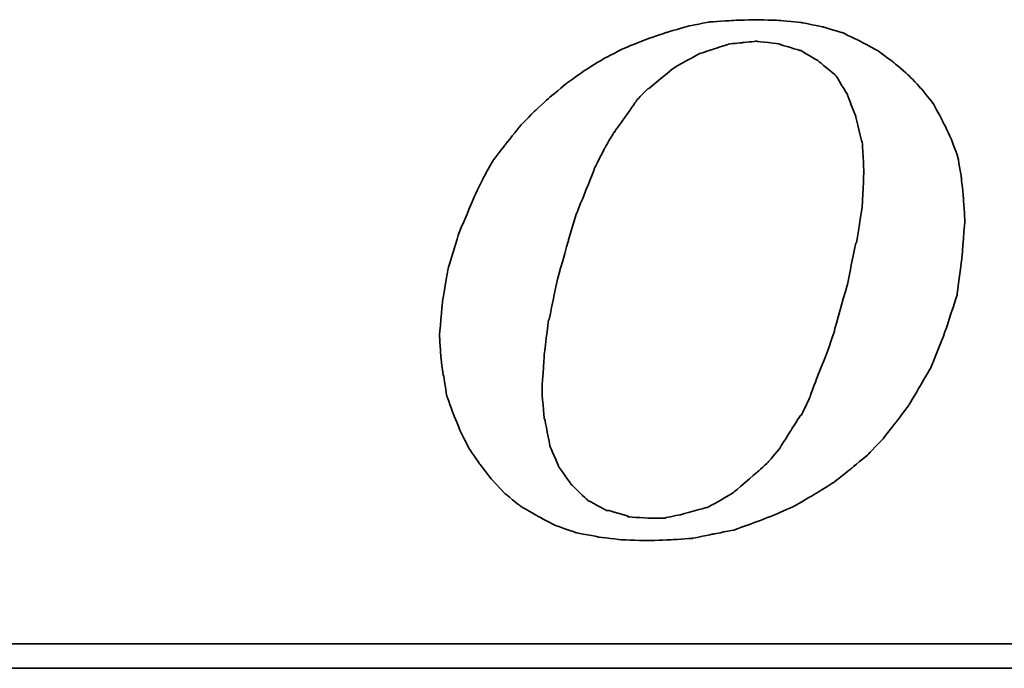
# Model space of a CAD drawing. Header units: millimetres. Extents: x 276 to 566, y 302 to 406.
# Tile 36 of 53: x 500.15 to 503.63, y 333.03 to 335.31. Entities that reach past the tile are written whole.
import ezdxf

# ---------------------------------------------------------------- set-up
doc = ezdxf.new("R2010")
doc.units = ezdxf.units.MM
doc.layers.add('DIM', color=4, linetype='Continuous')
doc.layers.add('layer 1', color=7, linetype='Continuous')

# ---------------------------------------------------------------- blocks, each defined once
blk = doc.blocks.new('TBI MOTION logo(完整正式版)')
at = {"layer": 'layer 1', "color": 22, "lineweight": 35}
for points, knots in [([(-11.34375, -6.98375), (-11.34375, -6.98375), (-10.91375, -7.43875), (-10.91375, -7.43875), (-10.91375, -7.43875), (-10.91375, -7.43875), (-10.38625, -7.87125), (-10.38625, -7.87125), (-10.38625, -7.87125), (-10.38625, -7.87125), (-9.81125, -8.20375), (-9.81125, -8.20375), (-9.81125, -8.20375), (-9.81125, -8.20375), (-9.21125, -8.51875), (-9.21125, -8.51875), (-9.21125, -8.51875), (-9.21125, -8.51875), (-8.51625, -8.75875), (-8.51625, -8.75875), (-8.51625, -8.75875), (-8.51625, -8.75875), (-7.77125, -8.90375), (-7.77125, -8.90375), (-7.77125, -8.90375), (-7.77125, -8.90375), (-6.97875, -8.99875), (-6.97875, -8.99875), (-6.97875, -8.99875), (-6.97875, -8.99875), (-6.14125, -9.02375), (-6.14125, -9.02375), (-6.14125, -9.02375), (-6.14125, -9.02375), (-5.37125, -8.99875), (-5.37125, -8.99875), (-5.37125, -8.99875), (-5.37125, -8.99875), (-4.65375, -8.94875), (-4.65375, -8.94875), (-4.65375, -8.94875), (-4.65375, -8.94875), (-3.93375, -8.80625), (-3.93375, -8.80625), (-3.93375, -8.80625), (-3.93375, -8.80625), (-3.21375, -8.66375), (-3.21375, -8.66375), (-3.21375, -8.66375), (-3.21375, -8.66375), (-2.49375, -8.39875), (-2.49375, -8.39875), (-2.49375, -8.39875), (-2.49375, -8.39875), (-1.79875, -8.13375), (-1.79875, -8.13375), (-1.79875, -8.13375), (-1.79875, -8.13375), (-1.17375, -7.84375), (-1.17375, -7.84375), (-1.17375, -7.84375), (-1.17375, -7.84375), (-0.52375, -7.46375), (-0.52375, -7.46375), (-0.52375, -7.46375), (-0.52375, -7.46375), (0.10124, -7.07875), (0.10124, -7.07875), (0.10124, -7.07875), (0.10124, -7.07875), (0.67625, -6.62375), (0.67625, -6.62375), (0.67625, -6.62375), (0.67625, -6.62375), (1.24874, -6.14375), (1.24874, -6.14375), (1.24874, -6.14375), (1.24874, -6.14375), (1.72874, -5.64125), (1.72874, -5.64125), (1.72874, -5.64125), (1.72874, -5.64125), (2.18624, -5.06375), (2.18624, -5.06375), (2.18624, -5.06375), (2.18624, -5.06375), (2.61625, -4.48874), (2.61625, -4.48874), (2.61625, -4.48874), (2.61625, -4.48874), (3.00125, -3.83874), (3.00125, -3.83874), (3.00125, -3.83874), (3.00125, -3.83874), (3.36124, -3.21374), (3.36124, -3.21374), (3.36124, -3.21374), (3.36124, -3.21374), (3.84374, -1.99125), (3.84374, -1.99125), (3.84374, -1.99125), (3.84374, -1.99125), (4.22625, -0.81875), (4.22625, -0.81875), (4.22625, -0.81875), (4.22625, -0.81875), (4.39125, 0.45624), (4.39125, 0.45624), (4.39125, 0.45624), (4.39125, 0.45624), (4.48874, 1.70124), (4.48874, 1.70124), (4.48874, 1.70124), (4.48874, 1.70124), (4.43874, 2.44625), (4.43874, 2.44625), (4.43874, 2.44625), (4.43874, 2.44625), (4.36874, 3.14125), (4.36874, 3.14125), (4.36874, 3.14125), (4.36874, 3.14125), (4.25125, 3.81125), (4.25125, 3.81125), (4.25125, 3.81125), (4.25125, 3.81125), (4.03124, 4.41125), (4.03124, 4.41125), (4.03124, 4.41125), (4.03124, 4.41125), (3.74374, 5.01125), (3.74374, 5.01125), (3.74374, 5.01125), (3.74374, 5.01125), (3.43124, 5.58875), (3.43124, 5.58875), (3.43124, 5.58875), (3.43124, 5.58875), (3.02625, 6.09125), (3.02625, 6.09125), (3.02625, 6.09125), (3.02625, 6.09125), (2.59374, 6.54875), (2.59374, 6.54875), (2.59374, 6.54875), (2.59374, 6.54875), (2.09124, 6.98125), (2.09124, 6.98125), (2.09124, 6.98125), (2.09124, 6.98125), (1.56124, 7.36625), (1.56124, 7.36625), (1.56124, 7.36625), (1.56124, 7.36625), (0.98624, 7.67625), (0.98624, 7.67625), (0.98624, 7.67625), (0.98624, 7.67625), (0.38624, 7.96375), (0.38624, 7.96375), (0.38624, 7.96375), (0.38624, 7.96375), (-0.25875, 8.15625), (-0.25875, 8.15625), (-0.25875, 8.15625), (-0.25875, 8.15625), (-0.98125, 8.30125), (-0.98125, 8.30125), (-0.98125, 8.30125), (-0.98125, 8.30125), (-1.70124, 8.37125), (-1.70124, 8.37125), (-1.70124, 8.37125), (-1.70124, 8.37125), (-2.49375, 8.39624), (-2.49375, 8.39624), (-2.49375, 8.39624), (-2.49375, 8.39624), (-3.28625, 8.37125), (-3.28625, 8.37125), (-3.28625, 8.37125), (-3.28625, 8.37125), (-4.05125, 8.32125), (-4.05125, 8.32125), (-4.05125, 8.32125), (-4.05125, 8.32125), (-4.77375, 8.18125), (-4.77375, 8.18125), (-4.77375, 8.18125), (-4.77375, 8.18125), (-5.51625, 7.96375), (-5.51625, 7.96375), (-5.51625, 7.96375), (-5.51625, 7.96375), (-6.21125, 7.72625), (-6.21125, 7.72625), (-6.21125, 7.72625), (-6.21125, 7.72625), (-6.92875, 7.43625), (-6.92875, 7.43625), (-6.92875, 7.43625), (-6.92875, 7.43625), (-7.57875, 7.10125), (-7.57875, 7.10125), (-7.57875, 7.10125), (-7.57875, 7.10125), (-8.24875, 6.69125), (-8.24875, 6.69125), (-8.24875, 6.69125), (-8.24875, 6.69125), (-8.84875, 6.26125), (-8.84875, 6.26125), (-8.84875, 6.26125), (-8.84875, 6.26125), (-9.42625, 5.78125), (-9.42625, 5.78125), (-9.42625, 5.78125), (-9.42625, 5.78125), (-9.95375, 5.30125), (-9.95375, 5.30125), (-9.95375, 5.30125), (-9.95375, 5.30125), (-10.43375, 4.79624), (-10.43375, 4.79624), (-10.43375, 4.79624), (-10.43375, 4.79624), (-10.88875, 4.22125), (-10.88875, 4.22125), (-10.88875, 4.22125), (-10.88875, 4.22125), (-11.29875, 3.69375), (-11.29875, 3.69375), (-11.29875, 3.69375), (-11.29875, 3.69375), (-11.63375, 3.09125), (-11.63375, 3.09125), (-11.63375, 3.09125), (-11.63375, 3.09125), (-11.91875, 2.49625), (-11.91875, 2.49625), (-11.91875, 2.49625), (-11.91875, 2.49625), (-12.44875, 1.24625), (-12.44875, 1.24625), (-12.44875, 1.24625), (-12.44875, 1.24625), (-12.80875, 0.06874), (-12.80875, 0.06874), (-12.80875, 0.06874), (-12.80875, 0.06874), (-12.99875, -1.07875), (-12.99875, -1.07875), (-12.99875, -1.07875), (-12.99875, -1.07875), (-13.09375, -2.18375), (-13.09375, -2.18375), (-13.09375, -2.18375), (-13.09375, -2.18375), (-13.04875, -2.85375), (-13.04875, -2.85375), (-13.04875, -2.85375), (-13.04875, -2.85375), (-12.97375, -3.50375), (-12.97375, -3.50375), (-12.97375, -3.50375), (-12.97375, -3.50375), (-12.95375, -3.50375), (-12.95375, -3.50375), (-12.95375, -3.50375), (-12.95375, -3.50375), (-12.85375, -4.17375), (-12.85375, -4.17375), (-12.85375, -4.17375), (-12.85375, -4.17375), (-12.63875, -4.77624), (-12.63875, -4.77624), (-12.63875, -4.77624), (-12.63875, -4.77624), (-12.39875, -5.35125), (-12.39875, -5.35125), (-12.39875, -5.35125), (-12.39875, -5.35125), (-12.11375, -5.92875), (-12.11375, -5.92875), (-12.11375, -5.92875), (-12.11375, -5.92875), (-11.75375, -6.45375), (-11.75375, -6.45375), (-11.75375, -6.45375), (-11.75375, -6.45375), (-11.34375, -6.98375), (-11.34375, -6.98375)], [0, 0, 0, 0, 0.01369863, 0.01369863, 0.01369863, 0.01369864, 0.02739726, 0.02739726, 0.02739726, 0.02739727, 0.04109589, 0.04109589, 0.04109589, 0.0410959, 0.05479452, 0.05479452, 0.05479452, 0.05479453, 0.06849315, 0.06849315, 0.06849315, 0.06849316, 0.08219178, 0.08219178, 0.08219178, 0.08219179, 0.09589041, 0.09589041, 0.09589041, 0.09589042, 0.10958904, 0.10958904, 0.10958904, 0.10958905, 0.12328767, 0.12328767, 0.12328767, 0.12328768, 0.1369863, 0.1369863, 0.1369863, 0.13698631, 0.15068493, 0.15068493, 0.15068493, 0.15068494, 0.16438356, 0.16438356, 0.16438356, 0.16438357, 0.17808219, 0.17808219, 0.17808219, 0.1780822, 0.19178082, 0.19178082, 0.19178082, 0.19178083, 0.20547945, 0.20547945, 0.20547945, 0.20547946, 0.21917808, 0.21917808, 0.21917808, 0.21917809, 0.23287671, 0.23287671, 0.23287671, 0.23287672, 0.24657534, 0.24657534, 0.24657534, 0.24657535, 0.26027397, 0.26027397, 0.26027397, 0.26027398, 0.2739726, 0.2739726, 0.2739726, 0.27397261, 0.28767123, 0.28767123, 0.28767123, 0.28767124, 0.30136986, 0.30136986, 0.30136986, 0.30136987, 0.31506849, 0.31506849, 0.31506849, 0.3150685, 0.32876712, 0.32876712, 0.32876712, 0.32876713, 0.34246575, 0.34246575, 0.34246575, 0.34246576, 0.35616438, 0.35616438, 0.35616438, 0.35616439, 0.36986301, 0.36986301, 0.36986301, 0.36986302, 0.38356164, 0.38356164, 0.38356164, 0.38356165, 0.39726027, 0.39726027, 0.39726027, 0.39726028, 0.4109589, 0.4109589, 0.4109589, 0.41095891, 0.42465753, 0.42465753, 0.42465753, 0.42465754, 0.43835616, 0.43835616, 0.43835616, 0.43835617, 0.45205479, 0.45205479, 0.45205479, 0.4520548, 0.46575342, 0.46575342, 0.46575342, 0.46575343, 0.47945205, 0.47945205, 0.47945205, 0.47945206, 0.49315068, 0.49315068, 0.49315068, 0.49315069, 0.50684932, 0.50684932, 0.50684932, 0.50684933, 0.52054795, 0.52054795, 0.52054795, 0.52054796, 0.53424658, 0.53424658, 0.53424658, 0.53424659, 0.54794521, 0.54794521, 0.54794521, 0.54794522, 0.56164384, 0.56164384, 0.56164384, 0.56164385, 0.57534247, 0.57534247, 0.57534247, 0.57534248, 0.5890411, 0.5890411, 0.5890411, 0.58904111, 0.60273973, 0.60273973, 0.60273973, 0.60273974, 0.61643836, 0.61643836, 0.61643836, 0.61643837, 0.63013699, 0.63013699, 0.63013699, 0.630137, 0.64383562, 0.64383562, 0.64383562, 0.64383563, 0.65753425, 0.65753425, 0.65753425, 0.65753426, 0.67123288, 0.67123288, 0.67123288, 0.67123289, 0.68493151, 0.68493151, 0.68493151, 0.68493152, 0.69863014, 0.69863014, 0.69863014, 0.69863015, 0.71232877, 0.71232877, 0.71232877, 0.71232878, 0.7260274, 0.7260274, 0.7260274, 0.72602741, 0.73972603, 0.73972603, 0.73972603, 0.73972604, 0.75342466, 0.75342466, 0.75342466, 0.75342467, 0.76712329, 0.76712329, 0.76712329, 0.7671233, 0.78082192, 0.78082192, 0.78082192, 0.78082193, 0.79452055, 0.79452055, 0.79452055, 0.79452056, 0.80821918, 0.80821918, 0.80821918, 0.80821919, 0.82191781, 0.82191781, 0.82191781, 0.82191782, 0.83561644, 0.83561644, 0.83561644, 0.83561645, 0.84931507, 0.84931507, 0.84931507, 0.84931508, 0.8630137, 0.8630137, 0.8630137, 0.86301371, 0.87671233, 0.87671233, 0.87671233, 0.87671234, 0.89041096, 0.89041096, 0.89041096, 0.89041097, 0.90410959, 0.90410959, 0.90410959, 0.9041096, 0.91780822, 0.91780822, 0.91780822, 0.91780823, 0.93150685, 0.93150685, 0.93150685, 0.93150686, 0.94520548, 0.94520548, 0.94520548, 0.94520549, 0.95890411, 0.95890411, 0.95890411, 0.95890412, 0.97260274, 0.97260274, 0.97260274, 0.97260275, 0.98630137, 0.98630137, 0.98630137, 0.98630138, 1, 1, 1, 1]), ([(-8.77875, 1.03124), (-8.77875, 1.03124), (-8.51625, 1.89625), (-8.51625, 1.89625), (-8.51625, 1.89625), (-8.51625, 1.89625), (-8.20375, 2.66375), (-8.20375, 2.66375), (-8.20375, 2.66375), (-8.20375, 2.66375), (-7.91625, 3.38125), (-7.91625, 3.38125), (-7.91625, 3.38125), (-7.91625, 3.38125), (-7.91625, 3.40624), (-7.91625, 3.40624), (-7.91625, 3.40624), (-7.91625, 3.40624), (-7.57875, 4.07624), (-7.57875, 4.07624), (-7.57875, 4.07624), (-7.57875, 4.07624), (-7.24375, 4.65125), (-7.24375, 4.65125), (-7.24375, 4.65125), (-7.24375, 4.65125), (-7.21875, 4.65125), (-7.21875, 4.65125), (-7.21875, 4.65125), (-7.21875, 4.65125), (-7.21875, 4.67624), (-7.21875, 4.67624), (-7.21875, 4.67624), (-7.21875, 4.67624), (-6.83625, 5.20375), (-6.83625, 5.20375), (-6.83625, 5.20375), (-6.83625, 5.20375), (-6.49875, 5.68625), (-6.49875, 5.68625), (-6.49875, 5.68625), (-6.49875, 5.68625), (-6.49875, 5.70625), (-6.49875, 5.70625), (-6.49875, 5.70625), (-6.49875, 5.70625), (-6.11625, 6.09125), (-6.11625, 6.09125), (-6.11625, 6.09125), (-6.11625, 6.09125), (-6.09125, 6.09125), (-6.09125, 6.09125), (-6.09125, 6.09125), (-6.09125, 6.09125), (-5.27375, 6.76625), (-5.27375, 6.76625), (-5.27375, 6.76625), (-5.27375, 6.76625), (-5.24875, 6.76625), (-5.24875, 6.76625), (-5.24875, 6.76625), (-5.24875, 6.76625), (-5.24875, 6.78625), (-5.24875, 6.78625), (-5.24875, 6.78625), (-5.24875, 6.78625), (-4.38875, 7.26624), (-4.38875, 7.26624), (-4.38875, 7.26624), (-4.38875, 7.26624), (-4.36125, 7.26624), (-4.36125, 7.26624), (-4.36125, 7.26624), (-4.36125, 7.26624), (-3.93375, 7.41125), (-3.93375, 7.41125), (-3.93375, 7.41125), (-3.93375, 7.41125), (-3.47375, 7.55625), (-3.47375, 7.55625), (-3.47375, 7.55625), (-3.47375, 7.55625), (-3.45375, 7.55625), (-3.45375, 7.55625), (-3.45375, 7.55625), (-3.45375, 7.55625), (-3.42875, 7.58124), (-3.42875, 7.58124), (-3.42875, 7.58124), (-3.42875, 7.58124), (-2.97375, 7.62625), (-2.97375, 7.62625), (-2.97375, 7.62625), (-2.97375, 7.62625), (-2.49375, 7.67625), (-2.49375, 7.67625), (-2.49375, 7.67625), (-2.49375, 7.67625), (-2.46875, 7.67625), (-2.46875, 7.67625), (-2.46875, 7.67625), (-2.46875, 7.67625), (-1.70124, 7.58124), (-1.70124, 7.58124), (-1.70124, 7.58124), (-1.70124, 7.58124), (-1.67875, 7.55625), (-1.67875, 7.55625), (-1.67875, 7.55625), (-1.67875, 7.55625), (-1.65375, 7.55625), (-1.65375, 7.55625), (-1.65375, 7.55625), (-1.65375, 7.55625), (-1.03125, 7.36625), (-1.03125, 7.36625), (-1.03125, 7.36625), (-1.03125, 7.36625), (-1.00625, 7.36625), (-1.00625, 7.36625), (-1.00625, 7.36625), (-1.00625, 7.36625), (-0.43124, 7.02624), (-0.43124, 7.02624), (-0.43124, 7.02624), (-0.43124, 7.02624), (-0.40625, 7.00624), (-0.40625, 7.00624), (-0.40625, 7.00624), (-0.40625, 7.00624), (0.12124, 6.57124), (0.12124, 6.57124), (0.12124, 6.57124), (0.12124, 6.57124), (0.14624, 6.54875), (0.14624, 6.54875), (0.14624, 6.54875), (0.14624, 6.54875), (0.17124, 6.52375), (0.17124, 6.52375), (0.17124, 6.52375), (0.17124, 6.52375), (0.55625, 5.89875), (0.55625, 5.89875), (0.55625, 5.89875), (0.55625, 5.89875), (0.55625, 5.87625), (0.55625, 5.87625), (0.55625, 5.87625), (0.55625, 5.87625), (0.84124, 5.15625), (0.84124, 5.15625), (0.84124, 5.15625), (0.84124, 5.15625), (0.84124, 5.13125), (0.84124, 5.13125), (0.84124, 5.13125), (0.84124, 5.13125), (1.03624, 4.31875), (1.03624, 4.31875), (1.03624, 4.31875), (1.03624, 4.31875), (1.05624, 4.31875), (1.05624, 4.31875), (1.05624, 4.31875), (1.05624, 4.31875), (1.05624, 4.29125), (1.05624, 4.29125), (1.05624, 4.29125), (1.05624, 4.29125), (1.10625, 3.33125), (1.10625, 3.33125), (1.10625, 3.33125), (1.10625, 3.33125), (1.10625, 3.30875), (1.10625, 3.30875), (1.10625, 3.30875), (1.10625, 3.30875), (1.05624, 2.20624), (1.05624, 2.20624), (1.05624, 2.20624), (1.05624, 2.20624), (1.05624, 2.18124), (1.05624, 2.18124), (1.05624, 2.18124), (1.05624, 2.18124), (0.86624, 0.93624), (0.86624, 0.93624), (0.86624, 0.93624), (0.86624, 0.93624), (0.84124, 0.93624), (0.84124, 0.93624), (0.84124, 0.93624), (0.84124, 0.93624), (0.55625, -0.45874), (0.55625, -0.45874), (0.55625, -0.45874), (0.55625, -0.45874), (0.12124, -1.99125), (0.12124, -1.99125), (0.12124, -1.99125), (0.12124, -1.99125), (0.12124, -2.01874), (0.12124, -2.01874), (0.12124, -2.01874), (0.12124, -2.01874), (-0.13874, -2.78375), (-0.13874, -2.78375), (-0.13874, -2.78375), (-0.13874, -2.78375), (-0.43124, -3.50375), (-0.43124, -3.50375), (-0.43124, -3.50375), (-0.43124, -3.50375), (-0.69375, -4.19875), (-0.69375, -4.19875), (-0.69375, -4.19875), (-0.69375, -4.19875), (-0.69375, -4.22375), (-0.69375, -4.22375), (-0.69375, -4.22375), (-0.69375, -4.22375), (-0.98125, -4.82374), (-0.98125, -4.82374), (-0.98125, -4.82374), (-0.98125, -4.82374), (-1.00625, -4.82374), (-1.00625, -4.82374), (-1.00625, -4.82374), (-1.00625, -4.82374), (-1.33875, -5.35125), (-1.33875, -5.35125), (-1.33875, -5.35125), (-1.33875, -5.35125), (-1.67875, -5.87875), (-1.67875, -5.87875), (-1.67875, -5.87875), (-1.67875, -5.87875), (-1.67875, -5.90375), (-1.67875, -5.90375), (-1.67875, -5.90375), (-1.67875, -5.90375), (-2.05875, -6.35875), (-2.05875, -6.35875), (-2.05875, -6.35875), (-2.05875, -6.35875), (-2.08375, -6.38375), (-2.08375, -6.38375), (-2.08375, -6.38375), (-2.08375, -6.38375), (-2.46875, -6.74375), (-2.46875, -6.74375), (-2.46875, -6.74375), (-2.46875, -6.74375), (-3.25875, -7.41625), (-3.25875, -7.41625), (-3.25875, -7.41625), (-3.25875, -7.41625), (-3.28625, -7.43875), (-3.28625, -7.43875), (-3.28625, -7.43875), (-3.28625, -7.43875), (-4.12375, -7.91875), (-4.12375, -7.91875), (-4.12375, -7.91875), (-4.12375, -7.91875), (-4.14875, -7.91875), (-4.14875, -7.91875), (-4.14875, -7.91875), (-4.14875, -7.91875), (-4.17125, -7.91875), (-4.17125, -7.91875), (-4.17125, -7.91875), (-4.17125, -7.91875), (-5.03375, -8.15875), (-5.03375, -8.15875), (-5.03375, -8.15875), (-5.03375, -8.15875), (-5.51625, -8.25625), (-5.51625, -8.25625), (-5.51625, -8.25625), (-5.51625, -8.25625), (-5.54125, -8.27875), (-5.54125, -8.27875), (-5.54125, -8.27875), (-5.54125, -8.27875), (-5.56375, -8.27875), (-5.56375, -8.27875), (-5.56375, -8.27875), (-5.56375, -8.27875), (-5.99625, -8.27875), (-5.99625, -8.27875), (-5.99625, -8.27875), (-5.99625, -8.27875), (-6.76375, -8.23125), (-6.76375, -8.23125), (-6.76375, -8.23125), (-6.76375, -8.23125), (-6.78875, -8.23125), (-6.78875, -8.23125), (-6.78875, -8.23125), (-6.78875, -8.23125), (-6.78875, -8.20375), (-6.78875, -8.20375), (-6.78875, -8.20375), (-6.78875, -8.20375), (-7.45875, -8.01375), (-7.45875, -8.01375), (-7.45875, -8.01375), (-7.45875, -8.01375), (-7.48375, -8.01375), (-7.48375, -8.01375), (-7.48375, -8.01375), (-7.48375, -8.01375), (-7.50875, -8.01375), (-7.50875, -8.01375), (-7.50875, -8.01375), (-7.50875, -8.01375), (-8.13125, -7.67875), (-8.13125, -7.67875), (-8.13125, -7.67875), (-8.13125, -7.67875), (-8.15625, -7.65375), (-8.15625, -7.65375), (-8.15625, -7.65375), (-8.15625, -7.65375), (-8.65875, -7.17375), (-8.65875, -7.17375), (-8.65875, -7.17375), (-8.65875, -7.17375), (-8.68375, -7.14875), (-8.68375, -7.14875), (-8.68375, -7.14875), (-8.68375, -7.14875), (-9.08875, -6.57375), (-9.08875, -6.57375), (-9.08875, -6.57375), (-9.08875, -6.57375), (-9.11375, -6.54875), (-9.11375, -6.54875), (-9.11375, -6.54875), (-9.11375, -6.54875), (-9.11375, -6.52875), (-9.11375, -6.52875), (-9.11375, -6.52875), (-9.11375, -6.52875), (-9.40375, -5.85375), (-9.40375, -5.85375), (-9.40375, -5.85375), (-9.40375, -5.85375), (-9.40375, -5.82875), (-9.40375, -5.82875), (-9.40375, -5.82875), (-9.40375, -5.82875), (-9.56875, -4.96875), (-9.56875, -4.96875), (-9.56875, -4.96875), (-9.56875, -4.96875), (-9.59375, -4.94375), (-9.59375, -4.94375), (-9.59375, -4.94375), (-9.59375, -4.94375), (-9.66375, -4.03375), (-9.66375, -4.03375), (-9.66375, -4.03375), (-9.66375, -4.03375), (-9.66375, -4.00875), (-9.66375, -4.00875), (-9.66375, -4.00875), (-9.66375, -4.00875), (-9.59375, -2.85375), (-9.59375, -2.85375), (-9.59375, -2.85375), (-9.59375, -2.85375), (-9.45125, -1.65875), (-9.45125, -1.65875), (-9.45125, -1.65875), (-9.45125, -1.65875), (-9.42625, -1.63375), (-9.42625, -1.63375), (-9.42625, -1.63375), (-9.42625, -1.63375), (-9.16125, -0.33875), (-9.16125, -0.33875), (-9.16125, -0.33875), (-9.16125, -0.33875), (-8.77875, 1.00624), (-8.77875, 1.00624), (-8.77875, 1.00624), (-8.77875, 1.00624), (-8.77875, 1.03124), (-8.77875, 1.03124)], [0, 0, 0, 0, 0.01020408, 0.01020408, 0.01020408, 0.01020409, 0.02040816, 0.02040816, 0.02040816, 0.02040817, 0.03061224, 0.03061224, 0.03061224, 0.03061225, 0.04081633, 0.04081633, 0.04081633, 0.04081634, 0.05102041, 0.05102041, 0.05102041, 0.05102042, 0.06122449, 0.06122449, 0.06122449, 0.0612245, 0.07142857, 0.07142857, 0.07142857, 0.07142858, 0.08163265, 0.08163265, 0.08163265, 0.08163266, 0.09183673, 0.09183673, 0.09183673, 0.09183674, 0.10204082, 0.10204082, 0.10204082, 0.10204083, 0.1122449, 0.1122449, 0.1122449, 0.11224491, 0.12244898, 0.12244898, 0.12244898, 0.12244899, 0.13265306, 0.13265306, 0.13265306, 0.13265307, 0.14285714, 0.14285714, 0.14285714, 0.14285715, 0.15306122, 0.15306122, 0.15306122, 0.15306123, 0.16326531, 0.16326531, 0.16326531, 0.16326532, 0.17346939, 0.17346939, 0.17346939, 0.1734694, 0.18367347, 0.18367347, 0.18367347, 0.18367348, 0.19387755, 0.19387755, 0.19387755, 0.19387756, 0.20408163, 0.20408163, 0.20408163, 0.20408164, 0.21428571, 0.21428571, 0.21428571, 0.21428572, 0.2244898, 0.2244898, 0.2244898, 0.22448981, 0.23469388, 0.23469388, 0.23469388, 0.23469389, 0.24489796, 0.24489796, 0.24489796, 0.24489797, 0.25510204, 0.25510204, 0.25510204, 0.25510205, 0.26530612, 0.26530612, 0.26530612, 0.26530613, 0.2755102, 0.2755102, 0.2755102, 0.27551021, 0.28571429, 0.28571429, 0.28571429, 0.2857143, 0.29591837, 0.29591837, 0.29591837, 0.29591838, 0.30612245, 0.30612245, 0.30612245, 0.30612246, 0.31632653, 0.31632653, 0.31632653, 0.31632654, 0.32653061, 0.32653061, 0.32653061, 0.32653062, 0.33673469, 0.33673469, 0.33673469, 0.3367347, 0.34693878, 0.34693878, 0.34693878, 0.34693879, 0.35714286, 0.35714286, 0.35714286, 0.35714287, 0.36734694, 0.36734694, 0.36734694, 0.36734695, 0.37755102, 0.37755102, 0.37755102, 0.37755103, 0.3877551, 0.3877551, 0.3877551, 0.38775511, 0.39795918, 0.39795918, 0.39795918, 0.39795919, 0.40816327, 0.40816327, 0.40816327, 0.40816328, 0.41836735, 0.41836735, 0.41836735, 0.41836736, 0.42857143, 0.42857143, 0.42857143, 0.42857144, 0.43877551, 0.43877551, 0.43877551, 0.43877552, 0.44897959, 0.44897959, 0.44897959, 0.4489796, 0.45918367, 0.45918367, 0.45918367, 0.45918368, 0.46938776, 0.46938776, 0.46938776, 0.46938777, 0.47959184, 0.47959184, 0.47959184, 0.47959185, 0.48979592, 0.48979592, 0.48979592, 0.48979593, 0.5, 0.5, 0.5, 0.50000001, 0.51020408, 0.51020408, 0.51020408, 0.51020409, 0.52040816, 0.52040816, 0.52040816, 0.52040817, 0.53061224, 0.53061224, 0.53061224, 0.53061225, 0.54081633, 0.54081633, 0.54081633, 0.54081634, 0.55102041, 0.55102041, 0.55102041, 0.55102042, 0.56122449, 0.56122449, 0.56122449, 0.5612245, 0.57142857, 0.57142857, 0.57142857, 0.57142858, 0.58163265, 0.58163265, 0.58163265, 0.58163266, 0.59183673, 0.59183673, 0.59183673, 0.59183674, 0.60204082, 0.60204082, 0.60204082, 0.60204083, 0.6122449, 0.6122449, 0.6122449, 0.61224491, 0.62244898, 0.62244898, 0.62244898, 0.62244899, 0.63265306, 0.63265306, 0.63265306, 0.63265307, 0.64285714, 0.64285714, 0.64285714, 0.64285715, 0.65306122, 0.65306122, 0.65306122, 0.65306123, 0.66326531, 0.66326531, 0.66326531, 0.66326532, 0.67346939, 0.67346939, 0.67346939, 0.6734694, 0.68367347, 0.68367347, 0.68367347, 0.68367348, 0.69387755, 0.69387755, 0.69387755, 0.69387756, 0.70408163, 0.70408163, 0.70408163, 0.70408164, 0.71428571, 0.71428571, 0.71428571, 0.71428572, 0.7244898, 0.7244898, 0.7244898, 0.72448981, 0.73469388, 0.73469388, 0.73469388, 0.73469389, 0.74489796, 0.74489796, 0.74489796, 0.74489797, 0.75510204, 0.75510204, 0.75510204, 0.75510205, 0.76530612, 0.76530612, 0.76530612, 0.76530613, 0.7755102, 0.7755102, 0.7755102, 0.77551021, 0.78571429, 0.78571429, 0.78571429, 0.7857143, 0.79591837, 0.79591837, 0.79591837, 0.79591838, 0.80612245, 0.80612245, 0.80612245, 0.80612246, 0.81632653, 0.81632653, 0.81632653, 0.81632654, 0.82653061, 0.82653061, 0.82653061, 0.82653062, 0.83673469, 0.83673469, 0.83673469, 0.8367347, 0.84693878, 0.84693878, 0.84693878, 0.84693879, 0.85714286, 0.85714286, 0.85714286, 0.85714287, 0.86734694, 0.86734694, 0.86734694, 0.86734695, 0.87755102, 0.87755102, 0.87755102, 0.87755103, 0.8877551, 0.8877551, 0.8877551, 0.88775511, 0.89795918, 0.89795918, 0.89795918, 0.89795919, 0.90816327, 0.90816327, 0.90816327, 0.90816328, 0.91836735, 0.91836735, 0.91836735, 0.91836736, 0.92857143, 0.92857143, 0.92857143, 0.92857144, 0.93877551, 0.93877551, 0.93877551, 0.93877552, 0.94897959, 0.94897959, 0.94897959, 0.9489796, 0.95918367, 0.95918367, 0.95918367, 0.95918368, 0.96938776, 0.96938776, 0.96938776, 0.96938777, 0.97959184, 0.97959184, 0.97959184, 0.97959185, 0.98979592, 0.98979592, 0.98979592, 0.98979593, 1, 1, 1, 1]), ([(75.90875, -9.47875), (75.90875, -9.47875), (75.90875, -12.28625), (75.90875, -12.28625), (75.90875, -12.28625), (75.90875, -12.28625), (75.90875, -12.47875), (75.90875, -12.47875), (75.90875, -12.47875), (75.90875, -12.47875), (75.71625, -12.47875), (75.71625, -12.47875), (75.71625, -12.47875), (75.71625, -12.47875), (-88.32875, -12.47875), (-88.32875, -12.47875), (-88.32875, -12.47875), (-88.32875, -12.47875), (-88.32875, -13.29375), (-88.32875, -13.29375), (-88.32875, -13.29375), (-88.32875, -13.29375), (82.89125, -13.29375), (82.89125, -13.29375), (82.89125, -13.29375), (82.89125, -13.29375), (75.90875, -9.47875), (75.90875, -9.47875)], [0, 0, 0, 0, 0.14285714, 0.14285714, 0.14285714, 0.14285715, 0.28571429, 0.28571429, 0.28571429, 0.2857143, 0.42857143, 0.42857143, 0.42857143, 0.42857144, 0.57142857, 0.57142857, 0.57142857, 0.57142858, 0.71428571, 0.71428571, 0.71428571, 0.71428572, 0.85714286, 0.85714286, 0.85714286, 0.85714287, 1, 1, 1, 1])]:
    blk.add_open_spline(points, degree=3, knots=knots, dxfattribs=at)

msp = doc.modelspace()

# ---------------------------------------------------------------- block references
at = {"layer": 'DIM', "color": 7, "xscale": 0.1054262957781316, "yscale": 0.1054262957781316, "zscale": 0.1054262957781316}
msp.add_blockref('TBI MOTION logo(完整正式版)', (503.0142, 334.4291), dxfattribs=at)

doc.saveas('drawing.dxf')
